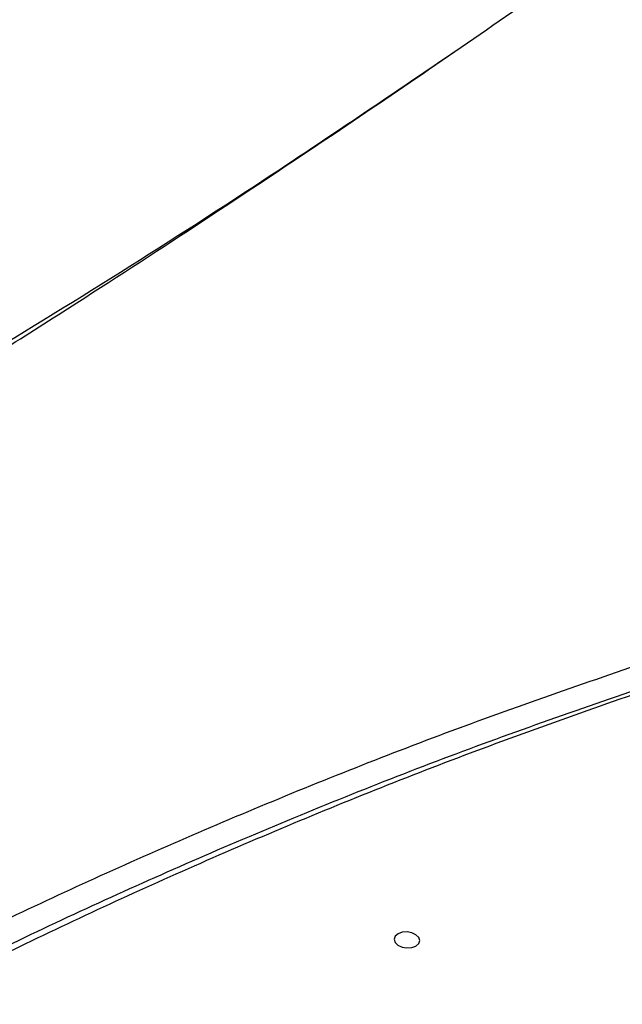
# Model space of a CAD drawing. Header units: millimetres. Extents: x -203 to 471, y -207 to 525.
# Tile 36 of 106: x 350 to 373, y -121 to -84. Entities that reach past the tile are written whole.
import ezdxf

# ---------------------------------------------------------------- set-up
doc = ezdxf.new("R2010")
doc.units = ezdxf.units.MM

msp = doc.modelspace()

# ---------------------------------------------------------------- linework, layer by layer
at = {"color": 7, "linetype": 'Continuous', "lineweight": 25, "flags": 128}
msp.add_lwpolyline([(364.52, -118.617), (364.415, -118.71), (364.378, -118.824), (364.415, -118.942), (364.519, -119.045), (364.675, -119.119), (364.86, -119.151), (365.044, -119.137), (365.201, -119.079), (365.306, -118.986), (365.343, -118.872), (365.307, -118.754), (365.202, -118.651), (365.046, -118.577), (364.862, -118.545), (364.677, -118.559), (364.52, -118.617)], dxfattribs=at)
at = {"color": 7, "linetype": 'Continuous', "lineweight": 25}
for points, knots in [([(308.169, -118.534), (309.262, -118.091), (311.449, -117.206), (314.718, -115.757), (317.863, -114.289), (321.367, -112.58), (325.565, -110.43), (330.539, -107.747), (335.732, -104.811), (341.111, -101.643), (346.643, -98.262), (352.006, -94.873), (357.163, -91.522), (361.719, -88.49), (365.94, -85.627), (368.526, -83.838), (369.814, -82.946)], [0, 0, 0, 0, 0.0699128, 0.1399668, 0.1948752, 0.2497296, 0.3328601, 0.4162129, 0.4999946, 0.5837421, 0.6671481, 0.7505214, 0.820736, 0.8909854, 0.9456886, 1, 1, 1, 1]), ([(312.006, -116.324), (315.898, -114.48), (323.679, -110.792), (335.373, -104.561), (347.054, -97.81), (357.578, -91.292), (364.178, -86.806), (366.912, -84.948)], [0, 0, 0, 0, 0.212493, 0.424904, 0.637459, 0.84987, 1, 1, 1, 1]), ([(306.251, -147.703), (307.563, -146.439), (310.188, -143.912), (314.424, -140.247), (318.875, -136.679), (323.59, -133.2), (328.554, -129.821), (333.776, -126.544), (339.217, -123.398), (345.292, -120.163), (352.035, -116.891), (359.516, -113.627), (367.264, -110.572), (372.649, -108.736), (375.341, -107.817)], [0, 0, 0, 0, 0.075775, 0.15155, 0.227736, 0.303923, 0.381656, 0.459388, 0.537567, 0.615746, 0.711393, 0.80704, 0.90352, 1, 1, 1, 1]), ([(375.356, -108.728), (372.625, -109.668), (367.167, -111.547), (359.299, -114.689), (351.692, -118.057), (344.382, -121.669), (337.388, -125.505), (330.725, -129.557), (324.407, -133.817), (318.451, -138.279), (312.833, -142.919), (309.411, -146.162), (307.7, -147.785)], [0, 0, 0, 0, 0.10019, 0.200289, 0.300488, 0.400599, 0.500752, 0.600625, 0.700457, 0.800354, 0.900132, 1, 1, 1, 1]), ([(375.43, -108.844), (372.771, -109.767), (367.455, -111.614), (359.786, -114.693), (352.359, -117.992), (345.21, -121.529), (337.795, -125.597), (330.222, -130.253), (322.639, -135.56), (315.55, -141.148), (311.307, -145.107), (309.185, -147.087)], [0, 0, 0, 0, 0.099885, 0.199692, 0.299748, 0.399867, 0.50003, 0.624892, 0.74978, 0.87487, 1, 1, 1, 1])]:
    msp.add_open_spline(points, degree=3, knots=knots, dxfattribs=at)

doc.saveas('drawing.dxf')
